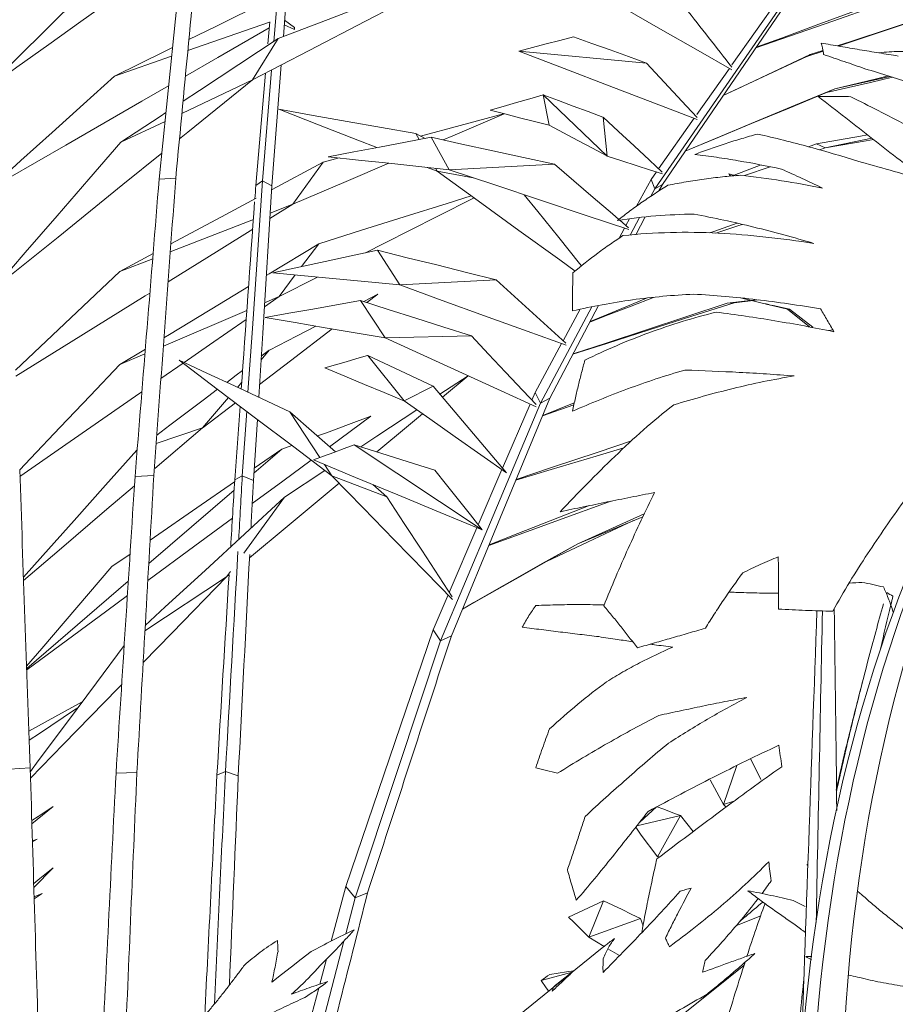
# Model space of a CAD drawing. Header units: millimetres. Extents: x -18075 to 21287, y -2450 to 10088.
# Tile 11 of 47: x -4568 to -4290, y 4887 to 5200. Entities that reach past the tile are written whole.
import ezdxf

# ---------------------------------------------------------------- set-up
doc = ezdxf.new("R2010")
doc.units = ezdxf.units.MM
doc.layers.add('G-IMPT', color=8, linetype='Continuous', lineweight=18)
doc.layers.add('I-FURN', color=30, linetype='Continuous', lineweight=18)

# ---------------------------------------------------------------- blocks, each defined once
blk = doc.blocks.new('Furniture_Interior-Artwork-Decoration_Gotessons_Areca-Palm  - Default-470364-East')
at = {"layer": 'G-IMPT', "flags": 128}
blk.add_lwpolyline([(-4330.95, 5109.94), (-4330.94, 5109.94), (-4330.93, 5109.93), (-4330.91, 5109.93), (-4330.9, 5109.93), (-4330.89, 5109.93), (-4330.88, 5109.92), (-4330.87, 5109.92), (-4330.85, 5109.92), (-4330.84, 5109.91), (-4330.83, 5109.91), (-4330.82, 5109.91), (-4330.8, 5109.91), (-4330.79, 5109.9), (-4330.78, 5109.9), (-4330.77, 5109.9), (-4330.76, 5109.9), (-4330.74, 5109.89), (-4330.73, 5109.89), (-4330.72, 5109.89), (-4330.71, 5109.88), (-4330.7, 5109.88), (-4330.68, 5109.88), (-4330.67, 5109.88), (-4330.66, 5109.87), (-4330.65, 5109.87), (-4330.63, 5109.87), (-4330.62, 5109.86), (-4330.61, 5109.86), (-4330.6, 5109.86), (-4330.59, 5109.86), (-4330.57, 5109.85), (-4330.56, 5109.85), (-4330.55, 5109.85), (-4330.54, 5109.85), (-4330.53, 5109.84), (-4330.51, 5109.84), (-4330.5, 5109.84), (-4330.49, 5109.83), (-4330.48, 5109.83), (-4330.46, 5109.83), (-4330.45, 5109.83), (-4330.44, 5109.82), (-4330.43, 5109.82), (-4330.42, 5109.82), (-4330.4, 5109.81), (-4330.39, 5109.81), (-4330.38, 5109.81), (-4330.37, 5109.81), (-4330.36, 5109.8), (-4330.34, 5109.8), (-4330.33, 5109.8), (-4330.32, 5109.8), (-4330.31, 5109.79), (-4330.29, 5109.79), (-4330.28, 5109.79), (-4330.27, 5109.78), (-4330.26, 5109.78), (-4330.25, 5109.78), (-4330.23, 5109.78), (-4330.22, 5109.77), (-4330.21, 5109.77), (-4330.2, 5109.77), (-4330.19, 5109.77), (-4330.17, 5109.76), (-4330.16, 5109.76), (-4330.15, 5109.76), (-4330.14, 5109.76), (-4330.12, 5109.75), (-4330.11, 5109.75), (-4330.1, 5109.75), (-4330.09, 5109.74), (-4330.08, 5109.74), (-4330.06, 5109.74), (-4330.05, 5109.74), (-4330.04, 5109.73), (-4330.03, 5109.73), (-4330.02, 5109.73), (-4330, 5109.73), (-4329.99, 5109.72), (-4329.98, 5109.72), (-4329.97, 5109.72), (-4329.95, 5109.72), (-4329.94, 5109.71), (-4329.93, 5109.71), (-4329.92, 5109.71), (-4329.91, 5109.7), (-4329.89, 5109.7), (-4329.88, 5109.7), (-4329.87, 5109.7), (-4329.86, 5109.69), (-4329.85, 5109.69), (-4329.83, 5109.69), (-4329.82, 5109.69), (-4329.81, 5109.68), (-4329.8, 5109.68), (-4329.78, 5109.68), (-4329.77, 5109.68), (-4329.76, 5109.67), (-4329.75, 5109.67), (-4329.74, 5109.67)], dxfattribs=at)
at = {"layer": 'I-FURN'}
for p, q in [((-4363.68, 5147.92), (-4322.88, 5207.64)), ((-4326.01, 5208.08), (-4341.59, 5185.98)), ((-4486.41, 5204.87), (-4487.34, 5193.49)), ((-4366.07, 5146.56), (-4324.68, 5206.55)), ((-4307.71, 5192.02), (-4265.16, 5206.21)), ((-4484.3, 5195.04), (-4483.63, 5203.84)), ((-4488.67, 5199.61), (-4514.71, 5190.55)), ((-4489.21, 5192.77), (-4488.62, 5199.75)), ((-4480.76, 5197.32), (-4484.02, 5198.77)), ((-4483.91, 5200.22), (-4480.76, 5197.92)), ((-4494.12, 5181.23), (-4485.94, 5194.42)), ((-4519.86, 5188.77), (-4538.03, 5182.45)), ((-4409.37, 5190.38), (-4368.7, 5186.56)), ((-4317.72, 5188.68), (-4312.54, 5190.41)), ((-4317.72, 5188.68), (-4316.62, 5189.27)), ((-4312.57, 5190.6), (-4316.62, 5189.27)), ((-4487.93, 5147.5), (-4485, 5185.98)), ((-4493.07, 5147.66), (-4490.02, 5183.37)), ((-4488.09, 5184.37), (-4490.98, 5149.06)), ((-4342.37, 5184.87), (-4352.67, 5170.27)), ((-4494.12, 5181.23), (-4516.6, 5170.58)), ((-4308.8, 5178.44), (-4291.21, 5182.31)), ((-4381.23, 5156.93), (-4401.6, 5176.46)), ((-4399.7, 5166.84), (-4401.6, 5176.46)), ((-4308.8, 5178.44), (-4311.45, 5177.19)), ((-4521.97, 5168.04), (-4536.05, 5161.37)), ((-4381.22, 5156.92), (-4382.57, 5169.4)), ((-4353.55, 5169.02), (-4364.88, 5152.96)), ((-4442.19, 5164.12), (-4439.22, 5162.59)), ((-4441.12, 5162.23), (-4442.19, 5164.12)), ((-4431.54, 5152.62), (-4437.29, 5162.96)), ((-4314.68, 5160.9), (-4317.18, 5159.95)), ((-4311.87, 5159.58), (-4314.68, 5160.9)), ((-4311.87, 5159.58), (-4297.02, 5162.63)), ((-4313.68, 5158.96), (-4311.87, 5159.58)), ((-4471.69, 5154.99), (-4487.86, 5146.3)), ((-4481.25, 5141.63), (-4471.69, 5154.99)), ((-4466.58, 5156.37), (-4471.69, 5154.99)), ((-4431.54, 5152.62), (-4398.03, 5154.4)), ((-4332.28, 5154.16), (-4340.81, 5150.89)), ((-4435.36, 5152.14), (-4438.49, 5153.37)), ((-4435.36, 5152.14), (-4435.9, 5153.09)), ((-4435.36, 5152.14), (-4423.9, 5150.08)), ((-4365.6, 5151.94), (-4367.27, 5149.56)), ((-4337.58, 5150.75), (-4329.39, 5153.56)), ((-4518.55, 5149.97), (-4523.84, 5149.68)), ((-4490.98, 5149.06), (-4493.07, 5147.66)), ((-4487.93, 5147.5), (-4490.98, 5149.06)), ((-4367.27, 5149.56), (-4371.94, 5140.99)), ((-4366.07, 5146.56), (-4367.27, 5149.56)), ((-4366.07, 5146.56), (-4363.68, 5147.92)), ((-4364.77, 5145.87), (-4363.68, 5147.92)), ((-4367.33, 5144.19), (-4366.07, 5146.56)), ((-4488.59, 5137.08), (-4481.25, 5141.63)), ((-4481.25, 5141.63), (-4488.48, 5138.83)), ((-4493.85, 5136.74), (-4520.28, 5126.49)), ((-4377.22, 5136.55), (-4374.45, 5134.17)), ((-4374.12, 5137), (-4375.27, 5134.88)), ((-4373.94, 5131.8), (-4370.94, 5137.41)), ((-4372.11, 5131.92), (-4369.12, 5137.6)), ((-4375.72, 5134.05), (-4377.49, 5130.79)), ((-4478.49, 5121.8), (-4473.04, 5129.06)), ((-4525.76, 5125.95), (-4536.39, 5120.25)), ((-4447.24, 5115.94), (-4454.39, 5126.97)), ((-4525.9, 5124.31), (-4536.39, 5120.25)), ((-4485.68, 5112.24), (-4480.5, 5119.14)), ((-4485.68, 5112.24), (-4473.4, 5118.45)), ((-4447.24, 5115.94), (-4416.53, 5117.62)), ((-4490.35, 5108.99), (-4485.68, 5112.24)), ((-4485.68, 5112.24), (-4490.27, 5110.27)), ((-4451.86, 5099.07), (-4459.81, 5110.98)), ((-4454.25, 5112.97), (-4458.75, 5110.65)), ((-4457.72, 5110.32), (-4454.25, 5112.97)), ((-4335.9, 5110.97), (-4343.1, 5110.15)), ((-4340.85, 5110.3), (-4343.1, 5110.15)), ((-4340.85, 5110.3), (-4335.6, 5110.9)), ((-4333.68, 5111.22), (-4335.47, 5111.02)), ((-4335.18, 5110.95), (-4333.13, 5111.18)), ((-4495.92, 5107.86), (-4522.5, 5096.48)), ((-4402.46, 5078.31), (-4386.12, 5108.96)), ((-4399.53, 5079.85), (-4383.97, 5109.41)), ((-4389.8, 5108.19), (-4395.26, 5098.17)), ((-4328.89, 5109.49), (-4323.21, 5108.28)), ((-4323.21, 5108.28), (-4323.84, 5108.27)), ((-4316.85, 5102.56), (-4323.84, 5108.27)), ((-4323.21, 5108.28), (-4315.84, 5102.45)), ((-4309.44, 5101.66), (-4310.86, 5101.39)), ((-4451.86, 5099.07), (-4424.45, 5099.73)), ((-4528.23, 5095.49), (-4536.32, 5090.57)), ((-4491.41, 5092.11), (-4488.81, 5095.13)), ((-4488.81, 5095.13), (-4491.34, 5093.23)), ((-4395.76, 5097.25), (-4404.22, 5081.7)), ((-4528.36, 5093.98), (-4536.32, 5090.57)), ((-4457.48, 5093.48), (-4457.47, 5093.48)), ((-4457.45, 5093.49), (-4457.43, 5093.49)), ((-4445.86, 5079.04), (-4457.43, 5093.49)), ((-4523.26, 5086.12), (-4516.21, 5091.03)), ((-4425.54, 5087.03), (-4434.46, 5081.12)), ((-4433.68, 5080.19), (-4425.49, 5087.01)), ((-4498.94, 5083.34), (-4497.56, 5084.95)), ((-4445.86, 5079.04), (-4436.66, 5083.72)), ((-4510.03, 5070.44), (-4501.75, 5080.08)), ((-4445.93, 5079.07), (-4445.95, 5079.08)), ((-4404.22, 5081.7), (-4405.25, 5079.29)), ((-4402.46, 5078.31), (-4404.22, 5081.7)), ((-4399.53, 5079.85), (-4402.46, 5078.31)), ((-4509.83, 5070.59), (-4499.56, 5078.42)), ((-4405.81, 5078), (-4414.56, 5057.6)), ((-4401.86, 5074.22), (-4391.84, 5077.79)), ((-4391.71, 5078.37), (-4401.78, 5074.42)), ((-4495.98, 5075.71), (-4497.38, 5055.18)), ((-4493.82, 5053.69), (-4492.59, 5073.15)), ((-4472.67, 5060.99), (-4482.23, 5075.53)), ((-4456.47, 5074.12), (-4469.6, 5064.45)), ((-4525.24, 5057.47), (-4510.03, 5070.44)), ((-4510.03, 5070.44), (-4524.79, 5065.45)), ((-4484.78, 5063.68), (-4493.67, 5056.03)), ((-4493.57, 5057.61), (-4484.78, 5063.68)), ((-4484.78, 5063.68), (-4481.63, 5064.84)), ((-4461.73, 5065.05), (-4420.99, 5037.96)), ((-4468.83, 5055.16), (-4471.2, 5058.75)), ((-4414.76, 5057.15), (-4422.29, 5039.6)), ((-4525.54, 5055.27), (-4531.52, 5054.99)), ((-4497.38, 5055.18), (-4499.78, 5053.85)), ((-4493.82, 5053.69), (-4497.38, 5055.18)), ((-4471.1, 5056.87), (-4483.91, 5048.39)), ((-4468.83, 5055.16), (-4451.37, 5048.44)), ((-4455.88, 5052.41), (-4451.37, 5048.44)), ((-4499.98, 5050.6), (-4527.14, 5027.22)), ((-4496.88, 5030.58), (-4483.91, 5048.39)), ((-4369.45, 5043.05), (-4390.61, 5033.52)), ((-4422.7, 5038.65), (-4431.53, 5018.07)), ((-4401.93, 5027.25), (-4390.61, 5033.52)), ((-4538.88, 5026.25), (-4533.1, 5030.26)), ((-4502.43, 5022.96), (-4528.36, 5005.82)), ((-4502.43, 5022.96), (-4501.16, 5024.7)), ((-4502.43, 5022.96), (-4501.55, 5023.7)), ((-4533.65, 5021.61), (-4565.98, 4993.77)), ((-4431.89, 5017.24), (-4436.65, 5006.15)), ((-4434.28, 5002.58), (-4436.65, 5006.15)), ((-4430.83, 5004.21), (-4434.28, 5002.58)), ((-4344.25, 4950.48), (-4340.01, 4962.92)), ((-4564.87, 4962.14), (-4571.5, 4961.79)), ((-4530.92, 4960.7), (-4537.57, 4960.44)), ((-4502.74, 4961.04), (-4505.45, 4959.84)), ((-4498.66, 4959.68), (-4502.74, 4961.04)), ((-4344.25, 4950.48), (-4340.93, 4951.54)), ((-4343.42, 4949.71), (-4344.25, 4950.48)), ((-4564.32, 4944.31), (-4557.57, 4949.84)), ((-4370.89, 4944.9), (-4365.52, 4949.74)), ((-4371.85, 4943.67), (-4357.94, 4946.97)), ((-4365.28, 4933.81), (-4357.94, 4946.97)), ((-4562.68, 4939.45), (-4564.16, 4938.95)), ((-4564.15, 4938.65), (-4562.68, 4939.45)), ((-4365.28, 4933.81), (-4364.39, 4933.99)), ((-4563.71, 4924.09), (-4557.54, 4930.35)), ((-4561.07, 4922.17), (-4563.62, 4921.15)), ((-4563.6, 4920.53), (-4561.07, 4922.17)), ((-4464.44, 4924.36), (-4469.07, 4907.03)), ((-4461.45, 4920.8), (-4464.44, 4924.36)), ((-4457.48, 4922.44), (-4461.45, 4920.8)), ((-4464.43, 4909.34), (-4461.45, 4920.8)), ((-4393.51, 4914.65), (-4382.39, 4919.89)), ((-4387.09, 4908.23), (-4382.39, 4919.89)), ((-4387.09, 4908.23), (-4370.67, 4914.23)), ((-4370.67, 4914.23), (-4369.85, 4911.85)), ((-4332.4, 4915.04), (-4340.12, 4912.04)), ((-4382.21, 4905.33), (-4387.09, 4908.23)), ((-4377.3, 4902.4), (-4381.01, 4904.61)), ((-4470.61, 4901.24), (-4472.73, 4893.29)), ((-4402.29, 4894.47), (-4392.38, 4897.12))]:
    blk.add_line(p, q, dxfattribs=at)
at = {"layer": 'I-FURN', "flags": 128}
for points in [[(-4523.84, 5149.68), (-4519.18, 5195.48), (-4514.52, 5241.28)], [(-4539.34, 5217.71), (-4549.32, 5207.78), (-4559.3, 5197.84), (-4569.28, 5187.9), (-4573.67, 5183.53)], [(-4494.12, 5181.23), (-4476.13, 5190.6), (-4458.15, 5199.97), (-4440.17, 5209.35), (-4422.99, 5218.3)], [(-4423.18, 5218.34), (-4438.12, 5212.64), (-4454.06, 5206.57), (-4470, 5200.49), (-4485.94, 5194.42)], [(-4473.63, 5214.13), (-4489.73, 5206.21), (-4505.83, 5198.29), (-4514.38, 5194.08)], [(-4341.57, 5184.41), (-4352.33, 5190.56), (-4364.31, 5197.41), (-4376.3, 5204.25), (-4388.28, 5211.1)], [(-4333.93, 5191.47), (-4323.28, 5195.16), (-4309.39, 5199.98), (-4295.5, 5204.81), (-4283.6, 5208.94)], [(-4573.12, 5182.36), (-4569.08, 5185.25), (-4558.9, 5192.54), (-4548.72, 5199.83), (-4538.54, 5207.11)], [(-4292.66, 5206.71), (-4303.69, 5202.66), (-4314.72, 5198.62), (-4325.75, 5194.57), (-4333.83, 5191.61)], [(-4265.16, 5206.21), (-4278.02, 5201.98), (-4290.89, 5197.74), (-4303.76, 5193.5), (-4308.08, 5192.08)], [(-4515.48, 5182.4), (-4505.12, 5188.36), (-4488.79, 5197.77)], [(-4480.76, 5197.92), (-4480.76, 5197.77), (-4480.76, 5197.62), (-4480.76, 5197.47), (-4480.76, 5197.32)], [(-4409.37, 5190.38), (-4405.01, 5191.53), (-4400.66, 5192.67), (-4396.31, 5193.82), (-4391.96, 5194.96)], [(-4391.96, 5194.96), (-4386.14, 5192.86), (-4380.33, 5190.76), (-4374.51, 5188.66), (-4368.7, 5186.56)], [(-4485.94, 5194.42), (-4498.46, 5186.16), (-4510.99, 5177.9), (-4516.24, 5174.44)], [(-4519.58, 5191.53), (-4521.93, 5190.37), (-4538.03, 5182.45)], [(-4352.59, 5168.65), (-4366.22, 5173.87), (-4380.6, 5179.37), (-4394.98, 5184.88), (-4409.37, 5190.38)], [(-4344.35, 5176.22), (-4340.9, 5177.84), (-4333.17, 5181.45), (-4325.45, 5185.07), (-4317.72, 5188.68)], [(-4316.62, 5189.27), (-4324.47, 5185.58), (-4332.32, 5181.89), (-4340.16, 5178.2), (-4344.33, 5176.24)], [(-4368.7, 5186.56), (-4364.48, 5182.01), (-4360.26, 5177.46), (-4356.05, 5172.91), (-4352.62, 5169.21)], [(-4538.03, 5182.45), (-4547.96, 5173.48), (-4557.89, 5164.5), (-4567.82, 5155.52), (-4572.12, 5151.63)], [(-4308.8, 5178.44), (-4295.92, 5181.5), (-4291.77, 5182.49)], [(-4571.96, 5149.88), (-4553.54, 5160.49), (-4529.33, 5174.43), (-4520.82, 5179.32)], [(-4517.37, 5162.42), (-4514.73, 5164.56), (-4494.12, 5181.23)], [(-4290.43, 5182.07), (-4297.49, 5180.43), (-4311.45, 5177.19)], [(-4418.54, 5171.57), (-4414.31, 5172.79), (-4410.07, 5174.01), (-4405.83, 5175.24), (-4401.6, 5176.46)], [(-4401.56, 5176.45), (-4401.53, 5176.44), (-4401.5, 5176.43), (-4401.46, 5176.41)], [(-4401.46, 5176.41), (-4396.74, 5174.67), (-4392.03, 5172.92), (-4387.31, 5171.17), (-4382.6, 5169.42)], [(-4311.45, 5177.19), (-4323.37, 5172.24), (-4335.29, 5167.3), (-4347.2, 5162.35), (-4356.45, 5158.51)], [(-4356.44, 5158.53), (-4346.82, 5162.54), (-4334.15, 5167.84), (-4321.47, 5173.14), (-4308.8, 5178.44)], [(-4521.69, 5170.84), (-4523.52, 5169.63), (-4536.05, 5161.37)], [(-4485.76, 5171.89), (-4474.87, 5169.95), (-4463.98, 5168.01), (-4453.09, 5166.06), (-4442.19, 5164.12)], [(-4454.58, 5159.67), (-4460.56, 5162.01), (-4473.16, 5166.95), (-4485.76, 5171.89)], [(-4414.21, 5170.48), (-4428, 5166.76), (-4440.68, 5163.34)], [(-4433.43, 5162.12), (-4430.39, 5163.42), (-4414.03, 5170.43)], [(-4399.7, 5166.84), (-4404.41, 5168.02), (-4409.12, 5169.2), (-4413.83, 5170.38), (-4418.54, 5171.57)], [(-4381.4, 5157.02), (-4385.97, 5159.47), (-4390.55, 5161.93), (-4395.12, 5164.38), (-4399.7, 5166.84)], [(-4382.57, 5169.4), (-4377.63, 5164.82), (-4372.7, 5160.23), (-4367.76, 5155.64), (-4363.7, 5151.86)], [(-4298.39, 5163.7), (-4300.62, 5163.32), (-4314.68, 5160.9)], [(-4536.05, 5161.37), (-4546.18, 5149.66), (-4556.32, 5137.95), (-4566.45, 5126.24), (-4570.86, 5121.15)], [(-4470.03, 5156.73), (-4461.85, 5158.29), (-4453.66, 5159.85), (-4445.47, 5161.4), (-4437.29, 5162.96)], [(-4437.29, 5162.96), (-4427.47, 5160.82), (-4417.66, 5158.68), (-4407.84, 5156.54), (-4398.03, 5154.4)], [(-4311.87, 5159.58), (-4298.8, 5161.81), (-4296.47, 5162.21)], [(-4570.78, 5119.23), (-4555.97, 5131.21), (-4535.35, 5147.88), (-4523.01, 5157.86)], [(-4481.25, 5141.63), (-4464.29, 5148.9), (-4450.78, 5154.68)], [(-4431.54, 5152.62), (-4441.16, 5153.65), (-4450.78, 5154.68), (-4460.41, 5155.71), (-4470.03, 5156.73)], [(-4398.03, 5154.4), (-4391.87, 5149.12), (-4385.71, 5143.84), (-4379.56, 5138.56), (-4377.5, 5136.79)], [(-4381.23, 5156.93), (-4381.27, 5156.95), (-4381.32, 5156.97), (-4381.36, 5156.99)], [(-4363.62, 5151.3), (-4367.43, 5152.52), (-4372.02, 5153.99), (-4376.62, 5155.45), (-4381.22, 5156.92)], [(-4391.44, 5120.38), (-4396.33, 5123.92), (-4409.34, 5133.33), (-4422.35, 5142.73), (-4435.36, 5152.14)], [(-4374.41, 5133.61), (-4387.93, 5138.11), (-4402.47, 5142.95), (-4417, 5147.79), (-4431.54, 5152.62)], [(-4490.98, 5149.06), (-4494.18, 5102.12), (-4495.57, 5081.76)], [(-4492.15, 5080.17), (-4490.87, 5100.59), (-4487.93, 5147.5)], [(-4492.99, 5143.55), (-4504.04, 5137.62), (-4520.1, 5128.99)], [(-4424.55, 5144.32), (-4432.19, 5141.92), (-4445.81, 5137.63), (-4459.42, 5133.35), (-4473.04, 5129.06)], [(-4458.19, 5126.15), (-4452.13, 5129.22), (-4435.35, 5137.71), (-4423.62, 5143.65)], [(-4407.7, 5144.69), (-4403.37, 5139.33), (-4396.69, 5131.06), (-4390.01, 5122.79), (-4389.41, 5122.05)], [(-4339.88, 5135.6), (-4347.31, 5132.99), (-4348.73, 5132.49)], [(-4520.98, 5116.97), (-4504.77, 5127.03), (-4494.07, 5133.67)], [(-4346.66, 5132.46), (-4339.7, 5134.76), (-4338.29, 5135.23)], [(-4473.04, 5129.06), (-4488.86, 5119.44), (-4489.73, 5118.91)], [(-4487.71, 5119.83), (-4479.38, 5121.61), (-4471.05, 5123.4), (-4462.72, 5125.18), (-4454.39, 5126.97)], [(-4454.39, 5126.97), (-4444.92, 5124.63), (-4435.46, 5122.3), (-4426, 5119.96), (-4416.53, 5117.62)], [(-4536.39, 5120.25), (-4546.12, 5110.99), (-4555.86, 5101.74), (-4565.6, 5092.49), (-4569.52, 5088.76)], [(-4447.24, 5115.94), (-4457.36, 5116.91), (-4467.48, 5117.88), (-4477.59, 5118.86), (-4487.71, 5119.83)], [(-4416.53, 5117.62), (-4410.72, 5112.31), (-4404.9, 5106.99), (-4399.08, 5101.67), (-4394.39, 5097.37)], [(-4569.45, 5086.89), (-4551.81, 5097.84), (-4528.29, 5112.43), (-4526.78, 5113.37)], [(-4495.37, 5115.48), (-4504.68, 5109.81), (-4520.5, 5100.19), (-4522.3, 5099.1)], [(-4394.34, 5096.74), (-4406.76, 5101.25), (-4420.26, 5106.14), (-4433.75, 5111.04), (-4447.24, 5115.94)], [(-4490.12, 5105.56), (-4482.54, 5106.92), (-4474.96, 5108.27), (-4467.38, 5109.63), (-4459.81, 5110.98)], [(-4459.81, 5110.98), (-4450.97, 5108.17), (-4442.13, 5105.36), (-4433.29, 5102.54), (-4424.45, 5099.73)], [(-4392.14, 5093.89), (-4381.35, 5097.34), (-4367.85, 5101.66), (-4354.35, 5105.98), (-4340.85, 5110.3)], [(-4386.74, 5104.13), (-4381.79, 5106.06), (-4373.63, 5109.22), (-4366.49, 5111.99)], [(-4368.76, 5111.72), (-4373.56, 5109.74), (-4381.43, 5106.48), (-4386.65, 5104.32)], [(-4323.84, 5108.27), (-4332.34, 5110.27), (-4338.83, 5111.79)], [(-4343.1, 5110.15), (-4355.91, 5105.92), (-4368.73, 5101.68), (-4381.54, 5097.45), (-4392.1, 5093.96)], [(-4515.89, 5091.25), (-4507.83, 5096.85), (-4496.12, 5104.98)], [(-4451.86, 5099.07), (-4461.42, 5100.69), (-4470.99, 5102.32), (-4480.55, 5103.94), (-4490.12, 5105.56)], [(-4491.9, 5084.26), (-4482.04, 5091.78), (-4468.73, 5101.93)], [(-4473.93, 5102.82), (-4480.08, 5099.64), (-4488.69, 5095.2)], [(-4403.86, 5077.11), (-4415, 5082.21), (-4427.28, 5087.83), (-4439.57, 5093.45), (-4451.86, 5099.07)], [(-4424.45, 5099.73), (-4419.01, 5093.94), (-4413.58, 5088.16), (-4408.14, 5082.37), (-4403.9, 5077.85)], [(-4488.69, 5095.2), (-4488.72, 5095.18), (-4488.75, 5095.17), (-4488.78, 5095.15), (-4488.81, 5095.13)], [(-4517.49, 5092), (-4508.67, 5087.88), (-4499.86, 5083.77), (-4491.04, 5079.65), (-4482.23, 5075.53)], [(-4468.83, 5055.16), (-4481, 5064.37), (-4493.16, 5073.58), (-4505.33, 5082.79), (-4517.49, 5092)], [(-4471.07, 5089.53), (-4467.67, 5090.52), (-4464.27, 5091.5), (-4460.88, 5092.49), (-4457.48, 5093.48)], [(-4457.43, 5093.49), (-4452.24, 5091.05), (-4447.05, 5088.6), (-4441.85, 5086.16), (-4436.66, 5083.72)], [(-4536.32, 5090.57), (-4545.81, 5080.59), (-4555.3, 5070.62), (-4564.8, 5060.65), (-4568.22, 5057.05)], [(-4497.28, 5088.74), (-4499.34, 5087.19), (-4502.34, 5084.93)], [(-4445.95, 5079.08), (-4452.23, 5081.69), (-4458.51, 5084.3), (-4464.79, 5086.92), (-4471.07, 5089.53)], [(-4505.25, 5082.73), (-4509.87, 5079.25), (-4520.4, 5071.31), (-4524.59, 5068.15)], [(-4436.66, 5083.72), (-4430.83, 5076.83), (-4425, 5069.93), (-4419.16, 5063.04), (-4413.33, 5056.15)], [(-4568.14, 5054.94), (-4552.13, 5066.07), (-4529.98, 5081.46), (-4529.33, 5081.91)], [(-4445.86, 5079.04), (-4445.88, 5079.05), (-4445.91, 5079.06)], [(-4413.33, 5056.15), (-4421.46, 5061.87), (-4429.6, 5067.59), (-4437.73, 5073.32), (-4445.86, 5079.04)], [(-4430.83, 5004.21), (-4415.18, 5042.03), (-4399.53, 5079.85)], [(-4441.86, 5076.22), (-4454.54, 5067.84), (-4459.7, 5064.42)], [(-4434.28, 5002.58), (-4418.37, 5040.44), (-4402.46, 5078.31)], [(-4482.23, 5075.53), (-4474.51, 5068.76), (-4467.75, 5062.82)], [(-4473.48, 5067.85), (-4470.63, 5068.9), (-4463.55, 5071.51), (-4456.47, 5074.12)], [(-4454.56, 5062.81), (-4444.48, 5071.2), (-4440.01, 5074.92)], [(-4510.03, 5070.44), (-4509.98, 5070.48), (-4509.93, 5070.51), (-4509.88, 5070.55), (-4509.83, 5070.59)], [(-4530.93, 5063.37), (-4540.92, 5052.17), (-4550.9, 5040.97), (-4560.88, 5029.77), (-4567.01, 5022.9)], [(-4461.73, 5065.05), (-4464.98, 5063.85), (-4468.24, 5062.64), (-4471.49, 5061.43), (-4474.75, 5060.22)], [(-4436.13, 5057.01), (-4442.53, 5059.03), (-4448.93, 5061.04), (-4455.33, 5063.05), (-4461.73, 5065.05)], [(-4410.31, 5053.81), (-4399.08, 5057.15), (-4384.75, 5061.41), (-4375.91, 5064.04)], [(-4373.47, 5066.3), (-4384.12, 5062.74), (-4398.69, 5057.88), (-4410.22, 5054.03)], [(-4475.43, 5060.15), (-4484.49, 5053.48), (-4494.19, 5046.33)], [(-4474.75, 5060.22), (-4461.31, 5054.65), (-4447.87, 5049.08), (-4434.43, 5043.51), (-4420.99, 5037.94)], [(-4420.99, 5037.96), (-4424.78, 5042.72), (-4428.56, 5047.49), (-4432.35, 5052.25), (-4436.13, 5057.01)], [(-4430.51, 5015.83), (-4439.1, 5024.65), (-4449.01, 5034.82), (-4458.92, 5044.99), (-4468.83, 5055.16)], [(-4566.97, 5021.89), (-4555.66, 5031.54), (-4540.45, 5044.51), (-4531.71, 5051.95)], [(-4526.71, 5034.68), (-4525.35, 5035.62), (-4511.83, 5044.98), (-4499.82, 5053.29)], [(-4495.08, 5029.08), (-4483.11, 5039.04), (-4466.56, 5052.82)], [(-4483.91, 5048.39), (-4496.56, 5036.73), (-4509.21, 5025.07), (-4521.87, 5013.41), (-4528.26, 5007.52)], [(-4451.37, 5048.44), (-4445.82, 5039.95), (-4440.28, 5031.46), (-4434.73, 5022.97), (-4430.57, 5016.6)], [(-4418.91, 5033.03), (-4408.97, 5036.63), (-4395.53, 5041.5), (-4382.09, 5046.36), (-4380.13, 5047.07)], [(-4387.25, 5045.61), (-4396.96, 5041.8), (-4409.65, 5036.82), (-4418.83, 5033.22)], [(-4500.52, 5041.67), (-4512.51, 5032.83), (-4527.44, 5021.83)], [(-4369.88, 5042.16), (-4371.17, 5041.62), (-4390.61, 5033.52)], [(-4400.53, 5027.91), (-4387.26, 5034.15), (-4372.9, 5040.9)], [(-4390.61, 5033.52), (-4400.53, 5027.9), (-4410.45, 5022.27), (-4420.36, 5016.65), (-4427.31, 5012.72)], [(-4566.01, 4994.53), (-4561.14, 5000.23), (-4553.72, 5008.9), (-4546.3, 5017.58), (-4538.88, 5026.25)], [(-4427.29, 5012.75), (-4423.68, 5014.82), (-4416.43, 5018.96), (-4409.18, 5023.1), (-4401.93, 5027.25)], [(-4528.93, 4995.74), (-4519.72, 5005.21), (-4502.43, 5022.96)], [(-4533.95, 5017.04), (-4540.54, 5012.18), (-4565.97, 4993.44)], [(-4436.65, 5006.15), (-4450.54, 4965.26), (-4464.44, 4924.36)], [(-4534.96, 5001.15), (-4543.78, 4989.3), (-4553.04, 4976.85), (-4562.3, 4964.4), (-4564.83, 4961)], [(-4461.45, 4920.8), (-4447.86, 4961.69), (-4434.28, 5002.58)], [(-4564.77, 4958.93), (-4554.28, 4969.7), (-4537, 4987.45), (-4535.76, 4988.73)], [(-4548.38, 4983.23), (-4557.07, 4978.4), (-4565.28, 4973.83)], [(-4565.18, 4970.95), (-4561.9, 4973.15), (-4550.79, 4980.61), (-4549.7, 4981.34)], [(-4335.63, 4965.07), (-4334.19, 4962.15), (-4332.39, 4958.51)], [(-4344.25, 4950.48), (-4346.36, 4954.44), (-4348.46, 4958.4)], [(-4557.57, 4949.84), (-4562.32, 4946.72), (-4564.36, 4945.38)], [(-4365.37, 4949.82), (-4363.55, 4949.12), (-4361.68, 4948.4), (-4359.81, 4947.68), (-4357.94, 4946.97)], [(-4357.94, 4946.97), (-4355.89, 4944.45), (-4353.84, 4941.93)], [(-4365.28, 4933.81), (-4367.06, 4936.24), (-4368.84, 4938.68), (-4370.61, 4941.11), (-4372.18, 4943.25)], [(-4557.54, 4930.35), (-4561.82, 4926.94), (-4563.75, 4925.41)], [(-4382.39, 4919.89), (-4379.46, 4918.47), (-4376.53, 4917.06), (-4373.6, 4915.64), (-4370.67, 4914.23)], [(-4387.09, 4908.23), (-4388.7, 4909.84), (-4390.3, 4911.44), (-4391.91, 4913.05), (-4393.51, 4914.65)], [(-4479.72, 4850.5), (-4472.7, 4877.5), (-4465.03, 4907.03)], [(-4399.52, 4896.39), (-4396.88, 4896.8), (-4394.24, 4897.21), (-4391.82, 4897.59)], [(-4373.15, 4870.85), (-4361.8, 4879.94), (-4342.6, 4895.3), (-4337.74, 4899.2)], [(-4402.29, 4894.47), (-4401.6, 4894.95), (-4400.91, 4895.43), (-4400.21, 4895.91), (-4399.52, 4896.39)], [(-4399.95, 4891.14), (-4400.63, 4892.11), (-4402.29, 4894.47)], [(-4473.06, 4892.05), (-4476.02, 4880.96), (-4483.49, 4852.94)]]:
    blk.add_lwpolyline(points, dxfattribs=at)
at = {"layer": 'I-FURN'}
for points in [[(-4518.55, 5149.97), (-4515.66, 5180.5), (-4512.78, 5211.04), (-4509.89, 5241.57)], [(-4356.35, 5204.16), (-4351.43, 5197.87), (-4346.51, 5191.59), (-4341.59, 5185.3)], [(-4531.52, 5054.99), (-4528.96, 5086.55), (-4526.4, 5118.12), (-4523.84, 5149.68)], [(-4525.54, 5055.27), (-4523.21, 5086.83), (-4520.88, 5118.4), (-4518.55, 5149.97)], [(-4493.38, 5143.34), (-4493.27, 5144.78), (-4493.17, 5146.22), (-4493.07, 5147.66)], [(-4497.71, 5082.76), (-4496.29, 5102.66), (-4494.86, 5122.56), (-4493.44, 5142.45)], [(-4499.78, 5053.85), (-4499.22, 5061.67), (-4498.66, 5069.5), (-4498.1, 5077.32)], [(-4568.22, 5057.15), (-4567.1, 5025.48), (-4565.98, 4993.81), (-4564.87, 4962.14)], [(-4537.57, 4960.44), (-4535.55, 4991.96), (-4533.53, 5023.47), (-4531.52, 5054.99)], [(-4530.92, 4960.7), (-4529.13, 4992.22), (-4527.34, 5023.74), (-4525.54, 5055.27)], [(-4501.06, 5032.58), (-4500.64, 5039.67), (-4500.21, 5046.76), (-4499.78, 5053.85)], [(-4497.38, 5055.18), (-4497.77, 5048.42), (-4498.15, 5041.67), (-4498.53, 5034.91)], [(-4494.6, 5038.54), (-4494.34, 5043.59), (-4494.08, 5048.64), (-4493.82, 5053.69)], [(-4498.76, 5031.03), (-4500.08, 5007.7), (-4501.41, 4984.37), (-4502.74, 4961.04)], [(-4498.66, 4959.68), (-4497.45, 4983.16), (-4496.24, 5006.64), (-4495.03, 5030.12)], [(-4505.45, 4959.84), (-4504.17, 4981.12), (-4502.88, 5002.4), (-4501.6, 5023.67)], [(-4457.48, 4922.44), (-4448.6, 4949.7), (-4439.71, 4976.95), (-4430.83, 5004.21)], [(-4564.87, 4962.14), (-4563.9, 4930.21), (-4562.93, 4898.28), (-4561.96, 4866.35)], [(-4542.33, 4865.05), (-4540.75, 4896.84), (-4539.16, 4928.64), (-4537.57, 4960.44)], [(-4534.97, 4866.26), (-4533.62, 4897.74), (-4532.27, 4929.22), (-4530.92, 4960.7)], [(-4509.34, 4883.32), (-4508.04, 4908.83), (-4506.74, 4934.34), (-4505.45, 4959.84)], [(-4502.74, 4961.04), (-4503.91, 4936.36), (-4505.08, 4911.67), (-4506.25, 4886.98)], [(-4501.47, 4893.03), (-4500.53, 4915.25), (-4499.6, 4937.46), (-4498.66, 4959.68)], [(-4476.3, 4848.29), (-4470.03, 4873.01), (-4463.76, 4897.72), (-4457.48, 4922.44)]]:
    blk.add_open_spline(points, degree=3, dxfattribs=at)
blk = doc.blocks.new('Furniture_Interior-Artwork-Decoration_Gotessons_Monstera - Default-470368-East')
at = {"layer": 'G-IMPT'}
for p, q in [((-4314.05, 5147.05), (-4312.96, 5146.9)), ((-4300.87, 4986.18), (-4299.79, 4990.35)), ((-4382.83, 4904.84), (-4422.15, 4873.05)), ((-4391.69, 4897.75), (-4397.83, 4892.89))]:
    blk.add_line(p, q, dxfattribs=at)
at = {"layer": 'I-FURN'}
blk.add_line((-4322.08, 4919.95), (-4318.23, 4918.04), dxfattribs=at)
at = {"layer": 'I-FURN', "flags": 128}
for points in [[(-4292.3, 5018.04), (-4291.8, 5017.74), (-4291.3, 5017.43), (-4290.8, 5017.12), (-4290.3, 5016.81)], [(-4475.45, 4903.68), (-4478.59, 4901.23), (-4481.73, 4898.79), (-4484.85, 4896.36), (-4487.97, 4893.93)]]:
    blk.add_lwpolyline(points, dxfattribs=at)
at = {"layer": 'I-FURN'}
for points in [[(-4312.36, 5189.29), (-4312.41, 5189.69), (-4312.53, 5190.46), (-4312.73, 5191.45), (-4312.95, 5192.3), (-4313.11, 5192.77), (-4313.2, 5192.98)], [(-4313.2, 5192.98), (-4311.15, 5192.62), (-4307.06, 5191.9), (-4300.91, 5190.85), (-4294.76, 5189.83), (-4290.65, 5189.17), (-4288.6, 5188.84)], [(-4299.21, 5184.8), (-4301.43, 5185.57), (-4305.83, 5187.08), (-4310.18, 5188.56), (-4312.36, 5189.29)], [(-4266.74, 5174.93), (-4269.51, 5175.72), (-4275.01, 5177.34), (-4283.07, 5179.79), (-4291.25, 5182.32), (-4296.56, 5183.98), (-4299.21, 5184.8)], [(-4314.13, 5175.99), (-4312.39, 5176), (-4308.92, 5175.99), (-4305.48, 5175.93), (-4303.76, 5175.89)], [(-4353.37, 5157.5), (-4351.72, 5158.13), (-4348.42, 5159.34), (-4343.44, 5161.01), (-4338.44, 5162.56), (-4335.1, 5163.52), (-4333.43, 5163.98)], [(-4333.43, 5163.98), (-4327.85, 5162.74), (-4316.76, 5159.96), (-4305.87, 5156.74), (-4300.47, 5155.03)], [(-4300.47, 5155.03), (-4296.89, 5154.09), (-4289.87, 5152.14), (-4282.92, 5150.03), (-4279.41, 5148.93)], [(-4340.31, 5150.7), (-4341.09, 5150.92), (-4341.87, 5151.14), (-4342.66, 5151.37)], [(-4342.66, 5151.37), (-4342.4, 5151.12), (-4342.15, 5150.87), (-4341.9, 5150.6)], [(-4312.75, 5146.8), (-4314.91, 5147.83), (-4319.23, 5149.87), (-4323.59, 5151.85), (-4325.79, 5152.82)], [(-4361.91, 5147.67), (-4359.99, 5148.06), (-4356.15, 5148.78), (-4350.38, 5149.67), (-4344.58, 5150.38), (-4340.7, 5150.74), (-4338.76, 5150.9)], [(-4338.76, 5150.9), (-4334.41, 5150.42), (-4325.72, 5149.23), (-4317.07, 5147.66), (-4312.75, 5146.8)], [(-4377.95, 5136.45), (-4376.64, 5137.49), (-4374.01, 5139.53), (-4370.01, 5142.42), (-4365.97, 5145.14), (-4363.26, 5146.85), (-4361.91, 5147.67)], [(-4353.61, 5138.49), (-4357.69, 5138.45), (-4365.83, 5138.09), (-4373.92, 5137.11), (-4377.95, 5136.45)], [(-4315.51, 5129.17), (-4318.69, 5130.11), (-4325.04, 5131.93), (-4334.57, 5134.42), (-4344.11, 5136.63), (-4350.45, 5137.91), (-4353.61, 5138.49)], [(-4376.22, 5131.65), (-4371.2, 5132.2), (-4361.14, 5132.84), (-4345.96, 5132.63), (-4330.74, 5131.34), (-4320.59, 5129.97), (-4315.51, 5129.17)], [(-4392.24, 5107.68), (-4392.25, 5108.74), (-4392.27, 5110.83), (-4392.26, 5113.89), (-4392.22, 5116.89), (-4392.18, 5118.84), (-4392.15, 5119.8)], [(-4313.35, 5108.32), (-4316.74, 5108.9), (-4323.51, 5109.96), (-4333.71, 5111.31), (-4343.71, 5112.35), (-4350.4, 5112.83), (-4353.73, 5113.01)], [(-4388.35, 5091.99), (-4385.04, 5093.6), (-4378.34, 5096.69), (-4367.99, 5100.82), (-4357.4, 5104.39), (-4350.24, 5106.37), (-4346.62, 5107.27)], [(-4346.62, 5107.27), (-4343.51, 5106.89), (-4337.27, 5106.04), (-4327.85, 5104.56), (-4318.49, 5102.91), (-4312.22, 5101.68), (-4309.08, 5101.05)], [(-4309.08, 5101.05), (-4309.79, 5102.27), (-4311.22, 5104.7), (-4312.64, 5107.12), (-4313.35, 5108.32)], [(-4392.28, 5075.75), (-4391.98, 5077.19), (-4391.36, 5080.01), (-4390.4, 5084.12), (-4389.4, 5088.11), (-4388.7, 5090.71), (-4388.35, 5091.99)], [(-4356.51, 5088.84), (-4359.62, 5087.96), (-4365.76, 5086.06), (-4374.79, 5082.87), (-4383.64, 5079.43), (-4389.42, 5077), (-4392.28, 5075.75)], [(-4366.16, 5049.83), (-4368.71, 5049.35), (-4373.77, 5048.36), (-4381.3, 5046.84), (-4388.77, 5045.3), (-4393.74, 5044.26), (-4396.21, 5043.75)], [(-4382.31, 5013.81), (-4381.08, 5016.88), (-4378.56, 5023), (-4374.59, 5032.07), (-4370.46, 5041.03), (-4367.61, 5046.92), (-4366.16, 5049.83)], [(-4286.98, 5046.9), (-4288.87, 5044.26), (-4292.67, 5038.86), (-4298.4, 5030.38), (-4304.09, 5021.48), (-4307.7, 5015.24), (-4309.47, 5012.06)], [(-4326.8, 5029.38), (-4327.72, 5029), (-4329.57, 5028.22), (-4332.6, 5026.88), (-4335.24, 5025.66), (-4337.16, 5024.73), (-4338.13, 5024.25)], [(-4326.7, 5012.73), (-4326.7, 5014.09), (-4326.7, 5016.83), (-4326.73, 5020.98), (-4326.76, 5025.17), (-4326.78, 5027.97), (-4326.8, 5029.38)], [(-4283.48, 5022.61), (-4306.44, 4962.79), (-4317.51, 4894.45), (-4316.67, 4817.59)], [(-4277.63, 5023.6), (-4299.28, 4963.54), (-4308.89, 4894.87), (-4306.47, 4817.59)], [(-4321.42, 4817.59), (-4321.52, 4894.26), (-4309.79, 4962.46), (-4286.21, 5022.17)], [(-4300.17, 5021.23), (-4301.5, 5021.15), (-4302.83, 5021.07), (-4304.17, 5021)], [(-4293.31, 5019.78), (-4294.44, 5020.05), (-4296.71, 5020.56), (-4299.01, 5021.02), (-4300.17, 5021.23)], [(-4291.04, 5014.13), (-4291.3, 5014.87), (-4291.82, 5016.28), (-4292.58, 5018.16), (-4293.07, 5019.27), (-4293.31, 5019.78)], [(-4290.97, 5014.06), (-4290.74, 5014.98), (-4290.52, 5015.9), (-4290.3, 5016.81)], [(-4403.94, 5013.9), (-4404.31, 5013.39), (-4405.04, 5012.34), (-4406.14, 5010.66), (-4407.22, 5008.88), (-4407.94, 5007.62), (-4408.3, 5006.97)], [(-4389.4, 5014.2), (-4391.85, 5014.18), (-4396.71, 5014.11), (-4401.53, 5013.98), (-4403.94, 5013.9)], [(-4382.21, 5014.07), (-4384.63, 5014.11), (-4387.02, 5014.16), (-4389.4, 5014.2)], [(-4371.64, 5000.4), (-4372.48, 5001.5), (-4374.2, 5003.72), (-4376.84, 5007.06), (-4379.54, 5010.42), (-4381.38, 5012.68), (-4382.31, 5013.81)], [(-4294.3, 5000.03), (-4293.19, 5004.81), (-4292.08, 5009.5), (-4290.97, 5014.05)], [(-4290.23, 5011.79), (-4290.48, 5012.54), (-4290.73, 5013.26), (-4290.97, 5013.94)], [(-4309.47, 5012.06), (-4312.41, 5012.15), (-4318.16, 5012.31), (-4323.84, 5012.56), (-4326.7, 5012.73)], [(-4319.75, 4864.54), (-4318, 4913.76), (-4316.25, 4962.99), (-4314.5, 5012.21)], [(-4312.75, 5012.16), (-4313.42, 4979.08), (-4314.08, 4945.99), (-4314.75, 4912.91)], [(-4308.17, 4948.61), (-4308.44, 4970.03), (-4308.72, 4991.46), (-4309, 5012.88)], [(-4408.3, 5006.97), (-4406.26, 5006.71), (-4402.19, 5006.2), (-4396.08, 5005.43), (-4389.98, 5004.68), (-4385.91, 5004.2), (-4383.88, 5003.96)], [(-4350.01, 5006.63), (-4351.83, 5006.11), (-4355.44, 5005.06), (-4360.88, 5003.48), (-4366.13, 5001.97), (-4369.79, 5000.92), (-4371.64, 5000.4)], [(-4381.42, 4989.6), (-4384.48, 4987.36), (-4390.55, 4982.59), (-4396.59, 4977.31), (-4399.62, 4974.57)], [(-4364.83, 4978.85), (-4362.54, 4979.36), (-4357.94, 4980.37), (-4350.88, 4981.85), (-4343.79, 4983.28), (-4339.15, 4984.18), (-4336.84, 4984.62)], [(-4336.84, 4984.62), (-4338.94, 4983.51), (-4343.12, 4981.24), (-4349.37, 4977.67), (-4355.59, 4973.93), (-4359.71, 4971.34), (-4361.77, 4970.02)], [(-4397.08, 4960.46), (-4394.42, 4962.1), (-4389.09, 4965.36), (-4381.09, 4970.06), (-4372.86, 4974.67), (-4367.51, 4977.49), (-4364.83, 4978.85)], [(-4399.62, 4974.57), (-4400.37, 4972.56), (-4401.83, 4968.49), (-4403.29, 4964.31), (-4404.01, 4962.2)], [(-4368.21, 4948.31), (-4364.74, 4950.18), (-4357.83, 4953.86), (-4347.47, 4959.23), (-4337.07, 4964.42), (-4330.1, 4967.76), (-4326.6, 4969.39)], [(-4326.6, 4969.39), (-4326.45, 4968.27), (-4326.15, 4966.02), (-4325.85, 4963.72), (-4325.7, 4962.55)], [(-4404.01, 4962.2), (-4402.85, 4961.9), (-4400.53, 4961.32), (-4398.23, 4960.74), (-4397.08, 4960.46)], [(-4325.7, 4962.55), (-4329.03, 4960.21), (-4335.69, 4955.45), (-4345.44, 4948.24), (-4355.53, 4940.66), (-4362.15, 4935.66), (-4365.47, 4933.18)], [(-4391.07, 4920.01), (-4389.14, 4922.25), (-4385.3, 4926.81), (-4379.57, 4933.87), (-4373.88, 4941.07), (-4370.1, 4945.9), (-4368.21, 4948.31)], [(-4388.28, 4946.74), (-4388.74, 4945.3), (-4389.66, 4942.44), (-4391.05, 4938.17), (-4392.47, 4933.93), (-4393.43, 4931.13), (-4393.91, 4929.74)], [(-4361.45, 4905.23), (-4358.65, 4907.31), (-4353.11, 4911.53), (-4345.04, 4918.08), (-4337.25, 4924.96), (-4332.28, 4929.8), (-4329.85, 4932.31)], [(-4329.85, 4932.31), (-4329.72, 4931.33), (-4329.45, 4929.35), (-4329.17, 4927.29), (-4329.03, 4926.24)], [(-4317.39, 4930.86), (-4317.48, 4931.06), (-4317.57, 4931.26), (-4317.66, 4931.45)], [(-4329.03, 4926.24), (-4330.02, 4924.85), (-4331.01, 4923.49), (-4332.02, 4922.14)], [(-4358.06, 4922.88), (-4357.49, 4923.07), (-4356.33, 4923.42), (-4355.12, 4923.74), (-4354.51, 4923.88)], [(-4321.38, 4912.22), (-4322.66, 4913.07), (-4325.2, 4914.8), (-4328.99, 4917.46), (-4332.76, 4920.21), (-4335.27, 4922.11), (-4336.52, 4923.07)], [(-4336.52, 4923.07), (-4334.03, 4922.59), (-4329.14, 4921.6), (-4324.41, 4920.52), (-4322.08, 4919.95)], [(-4293.73, 4916.21), (-4292.53, 4915.24), (-4290.11, 4913.31), (-4286.47, 4910.45), (-4282.81, 4907.63), (-4280.36, 4905.77), (-4279.12, 4904.85)], [(-4461.8, 4910.62), (-4464.17, 4909.48), (-4468.81, 4907.2), (-4473.27, 4904.86), (-4475.45, 4903.68)], [(-4472.3, 4899.58), (-4471.4, 4900.45), (-4469.61, 4902.21), (-4466.97, 4904.92), (-4464.37, 4907.72), (-4462.65, 4909.64), (-4461.8, 4910.62)], [(-4318.14, 4909.74), (-4319.23, 4910.55), (-4320.3, 4911.38), (-4321.38, 4912.22)], [(-4486.21, 4907.22), (-4487.17, 4906.62), (-4489.05, 4905.39), (-4491.74, 4903.46), (-4494.3, 4901.46), (-4495.92, 4900.07), (-4496.71, 4899.36)], [(-4486, 4903.76), (-4486.02, 4904.37), (-4486.08, 4905.56), (-4486.17, 4906.68), (-4486.21, 4907.22)], [(-4378.87, 4907.85), (-4379.59, 4907.02), (-4380.88, 4905.09), (-4381.97, 4902.69), (-4382.48, 4901.4)], [(-4487.97, 4893.93), (-4487.79, 4894.71), (-4487.44, 4896.3), (-4486.96, 4898.72), (-4486.49, 4901.25), (-4486.17, 4902.92), (-4486, 4903.76)], [(-4382.48, 4901.4), (-4382.53, 4900.75), (-4382.59, 4899.39), (-4382.59, 4897.86), (-4382.57, 4897.05)], [(-4350.05, 4900.88), (-4350.2, 4900.24), (-4350.48, 4898.98), (-4350.76, 4897.71), (-4350.89, 4897.08)], [(-4334.27, 4903.07), (-4335.49, 4901.96), (-4337.96, 4899.75), (-4341.74, 4896.49), (-4345.58, 4893.29), (-4348.17, 4891.19), (-4349.47, 4890.15)], [(-4318.08, 4902.09), (-4317.43, 4902.1), (-4316.79, 4902.12), (-4316.15, 4902.13)], [(-4316.27, 4901.11), (-4316.87, 4901.43), (-4317.48, 4901.76), (-4318.08, 4902.09)], [(-4496.71, 4899.36), (-4497.39, 4898.43), (-4498.78, 4896.58), (-4500.89, 4893.79), (-4503.03, 4891.01), (-4504.47, 4889.17), (-4505.2, 4888.25)], [(-4481.74, 4890.11), (-4480.92, 4890.83), (-4479.3, 4892.3), (-4476.91, 4894.62), (-4474.58, 4897.04), (-4473.05, 4898.72), (-4472.3, 4899.58)], [(-4393.07, 4896.37), (-4392.81, 4896.69), (-4392.54, 4896.99), (-4392.25, 4897.27)], [(-4391.69, 4897.75), (-4391.67, 4897.77), (-4391.64, 4897.8), (-4391.61, 4897.82)], [(-4470.22, 4894.12), (-4472.2, 4893.48), (-4476.1, 4892.17), (-4479.88, 4890.81), (-4481.74, 4890.11)], [(-4477.44, 4889.1), (-4476.21, 4889.89), (-4473.77, 4891.51), (-4471.39, 4893.23), (-4470.22, 4894.12)], [(-4398.75, 4891.05), (-4397.81, 4891.96), (-4395.93, 4893.77), (-4394.03, 4895.51), (-4393.07, 4896.37)], [(-4267.14, 4887.79), (-4269.42, 4888.46), (-4274.02, 4889.73), (-4280.99, 4891.4), (-4288.03, 4892.84), (-4292.76, 4893.66), (-4295.14, 4894.04)], [(-4397.55, 4893.06), (-4397.85, 4892.92), (-4398.34, 4892.42), (-4398.64, 4891.56), (-4398.75, 4891.05)], [(-4398.27, 4892.35), (-4398.04, 4892.6), (-4397.8, 4892.84), (-4397.55, 4893.06)], [(-4505.2, 4888.25), (-4506, 4887.27), (-4507.63, 4885.32), (-4510.09, 4882.43), (-4512.58, 4879.56), (-4514.27, 4877.68), (-4515.11, 4876.74)], [(-4489.28, 4883.44), (-4487.34, 4884.4), (-4483.43, 4886.3), (-4479.45, 4888.17), (-4477.44, 4889.1)], [(-4349.47, 4890.15), (-4352.31, 4888.48), (-4358.04, 4885.18), (-4366.69, 4880.37), (-4375.41, 4875.7), (-4381.27, 4872.67), (-4384.2, 4871.17)]]:
    blk.add_open_spline(points, degree=3, dxfattribs=at)
for points, knots in [([(-4281.14, 5189.96), (-4283.51, 5190.25), (-4288.02, 5190.44), (-4292.59, 5190.12), (-4294.75, 5189.88)], [0, 0, 0, 0, 0.5, 0.9461996, 0.9461996, 0.9461996, 0.9461996]), ([(-4279.41, 5148.93), (-4285.15, 5153.39), (-4293.76, 5160.08), (-4305.34, 5169.13), (-4311.18, 5173.69), (-4314.13, 5175.99)], [0, 0, 0, 0, 0.5, 0.75, 1, 1, 1, 1]), ([(-4303.76, 5175.89), (-4297.88, 5172.97), (-4289.08, 5168.48), (-4277.61, 5162.35), (-4271.9, 5159.22), (-4269.06, 5157.63)], [0, 0, 0, 0, 0.5, 0.75, 1, 1, 1, 1]), ([(-4325.79, 5152.82), (-4330.35, 5153.81), (-4337.23, 5155.16), (-4346.45, 5156.61), (-4351.06, 5157.22), (-4353.37, 5157.5)], [0, 0, 0, 0, 0.5, 0.75, 1, 1, 1, 1]), ([(-4392.15, 5119.8), (-4389.53, 5122.02), (-4385.57, 5125.16), (-4380.25, 5128.98), (-4377.56, 5130.78), (-4376.22, 5131.65)], [0, 0, 0, 0, 0.5, 0.75, 1, 1, 1, 1]), ([(-4353.73, 5113.01), (-4357.02, 5112.85), (-4363.55, 5112.4), (-4376.49, 5110.91), (-4386.01, 5109.13), (-4392.24, 5107.68)], [0, 0, 0, 0, 0.25, 0.5, 1, 1, 1, 1]), ([(-4321.79, 5086.96), (-4324.7, 5087.19), (-4330.51, 5087.63), (-4342.09, 5088.3), (-4350.77, 5088.66), (-4356.51, 5088.84)], [0, 0, 0, 0, 0.25, 0.5, 1, 1, 1, 1]), ([(-4360.08, 5077.8), (-4353.88, 5079.63), (-4344.43, 5082.28), (-4331.55, 5085.22), (-4325.05, 5086.42), (-4321.79, 5086.96)], [0, 0, 0, 0, 0.5, 0.75, 1, 1, 1, 1]), ([(-4396.21, 5043.75), (-4390.57, 5049.66), (-4381.91, 5058.57), (-4369.74, 5069.9), (-4363.35, 5075.23), (-4360.08, 5077.8)], [0, 0, 0, 0, 0.5, 0.75, 1, 1, 1, 1]), ([(-4338.13, 5024.25), (-4340.22, 5021.41), (-4343.28, 5017.06), (-4347.19, 5011.14), (-4349.08, 5008.14), (-4350.01, 5006.63)], [0, 0, 0, 0, 0.5, 0.75, 1, 1, 1, 1]), ([(-4326.95, 5017.78), (-4329.17, 5017.79), (-4333.61, 5017.84), (-4338.78, 5017.99), (-4341.73, 5018.11), (-4342.46, 5018.14)], [0.25, 0.25, 0.25, 0.25, 0.5, 0.75, 0.8315753, 0.8315753, 0.8315753, 0.8315753]), ([(-4308.26, 4954.64), (-4306.94, 4960.8), (-4303.75, 4974.78), (-4298.62, 4995.13), (-4294.97, 5008.54), (-4293.34, 5014.37)], [0.5422409, 0.5422409, 0.5422409, 0.5422409, 0.6057599, 0.6828539, 0.7464525, 0.7464525, 0.7464525, 0.7464525]), ([(-4383.88, 5003.96), (-4381.92, 5003.65), (-4378.35, 5003.11), (-4374.77, 5002.58), (-4373.15, 5002.35)], [0, 0, 0, 0, 0.25, 0.4563443, 0.4563443, 0.4563443, 0.4563443]), ([(-4360.35, 5000.61), (-4363.94, 4999.08), (-4369.23, 4996.59), (-4376.24, 4992.75), (-4379.69, 4990.68), (-4381.42, 4989.6)], [0, 0, 0, 0, 0.5, 0.75, 1, 1, 1, 1]), ([(-4367.54, 5001.56), (-4367.11, 5001.5), (-4364.71, 5001.18), (-4362.32, 5000.86), (-4360.35, 5000.61)], [0.6948804, 0.6948804, 0.6948804, 0.6948804, 0.75, 1, 1, 1, 1]), ([(-4300.57, 4987.32), (-4302.05, 4981.58), (-4304.76, 4970.79), (-4307.27, 4960.02), (-4308.36, 4955.11)], [-0.6625959, -0.6625959, -0.6625959, -0.6625959, -0.6057599, -0.5569291, -0.5569291, -0.5569291, -0.5569291]), ([(-4361.77, 4970.02), (-4366.25, 4966.34), (-4372.89, 4960.61), (-4381.7, 4952.71), (-4386.08, 4948.73), (-4388.28, 4946.74)], [0, 0, 0, 0, 0.5, 0.75, 1, 1, 1, 1]), ([(-4365.47, 4933.18), (-4365.92, 4931.17), (-4366.79, 4927.16), (-4368.02, 4921.35), (-4369.23, 4915.35), (-4369.93, 4911.52), (-4370.26, 4909.67)], [0, 0, 0, 0, 0.25, 0.5, 0.75, 0.9845037, 0.9845037, 0.9845037, 0.9845037]), ([(-4393.91, 4929.74), (-4393.46, 4928.11), (-4392.76, 4925.65), (-4391.8, 4922.4), (-4391.31, 4920.81), (-4391.07, 4920.01)], [0, 0, 0, 0, 0.5, 0.75, 1, 1, 1, 1]), ([(-4382.57, 4897.05), (-4378.33, 4901.32), (-4372.07, 4907.72), (-4363.91, 4916.35), (-4359.99, 4920.69), (-4358.06, 4922.88)], [0, 0, 0, 0, 0.5, 0.75, 1, 1, 1, 1]), ([(-4354.51, 4923.88), (-4355.9, 4921.36), (-4357.98, 4917.46), (-4360.68, 4912.11), (-4362.04, 4909.36), (-4362.72, 4907.97)], [0, 0, 0, 0, 0.5, 0.75, 1, 1, 1, 1]), ([(-4301.62, 4922.97), (-4301.23, 4922.63), (-4299.73, 4921.32), (-4297.1, 4919.06), (-4294.85, 4917.16), (-4293.73, 4916.21)], [0.411202, 0.411202, 0.411202, 0.411202, 0.5, 0.75, 1, 1, 1, 1]), ([(-4333.22, 4920.56), (-4333.49, 4920.21), (-4335.46, 4917.65), (-4339.2, 4913.02), (-4344.63, 4906.74), (-4348.24, 4902.81), (-4350.05, 4900.88)], [0.2096437, 0.2096437, 0.2096437, 0.2096437, 0.25, 0.5, 0.75, 1, 1, 1, 1]), ([(-4339.05, 4913.28), (-4338.41, 4913.82), (-4335.98, 4915.88), (-4333.54, 4917.95), (-4331.73, 4919.47)], [0.6780462, 0.6780462, 0.6780462, 0.6780462, 0.75, 0.9513729, 0.9513729, 0.9513729, 0.9513729]), ([(-4331.02, 4918.97), (-4331.98, 4916.33), (-4333.94, 4910.83), (-4335.82, 4905.16), (-4336.78, 4902.2)], [0.042206, 0.042206, 0.042206, 0.042206, 0.25, 0.4679106, 0.4679106, 0.4679106, 0.4679106]), ([(-4382.83, 4904.84), (-4382.42, 4905.17), (-4381.13, 4906.2), (-4379.8, 4907.19), (-4378.87, 4907.85)], [0.6358747, 0.6358747, 0.6358747, 0.6358747, 0.75, 1, 1, 1, 1]), ([(-4362.72, 4907.97), (-4362.62, 4907.75), (-4362.43, 4907.31), (-4362.01, 4906.41), (-4361.68, 4905.71), (-4361.45, 4905.23)], [0, 0, 0, 0, 0.25, 0.5, 1, 1, 1, 1]), ([(-4350.89, 4897.08), (-4348.13, 4898.1), (-4343.98, 4899.62), (-4338.43, 4901.6), (-4335.66, 4902.58), (-4334.27, 4903.07)], [0, 0, 0, 0, 0.5, 0.75, 1, 1, 1, 1]), ([(-4337.39, 4900.29), (-4338.42, 4897.08), (-4340.52, 4890.36), (-4342.72, 4883.46), (-4343.87, 4879.86)], [0.5149685, 0.5149685, 0.5149685, 0.5149685, 0.75, 1, 1, 1, 1]), ([(-4318.74, 4894.23), (-4319.74, 4885.13), (-4321.2, 4867.11), (-4321.36, 4849.7), (-4321.06, 4840.86), (-4321.03, 4840.12)], [-0.334732, -0.334732, -0.334732, -0.334732, -0.2257859, -0.1128929, -0.1024981, -0.1024981, -0.1024981, -0.1024981]), ([(-4295.14, 4894.04), (-4297.28, 4894.57), (-4300.35, 4895.29), (-4303.44, 4896), (-4304.35, 4896.2)], [0, 0, 0, 0, 0.5, 0.7091854, 0.7091854, 0.7091854, 0.7091854])]:
    blk.add_open_spline(points, degree=3, knots=knots, dxfattribs=at)

msp = doc.modelspace()

# ---------------------------------------------------------------- block references
at = {"layer": 'I-FURN'}
for name in ['Furniture_Interior-Artwork-Decoration_Gotessons_Areca-Palm  - Default-470364-East', 'Furniture_Interior-Artwork-Decoration_Gotessons_Monstera - Default-470368-East']:
    msp.add_blockref(name, (0, 0), dxfattribs=at)

doc.saveas('drawing.dxf')
